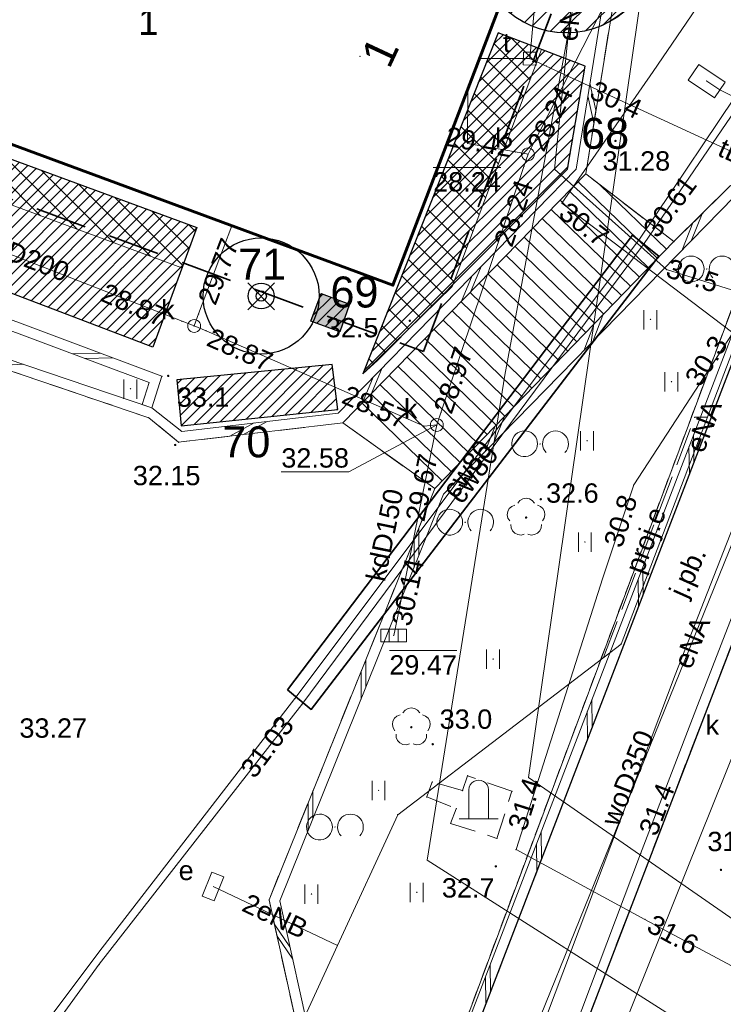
# Model space of a CAD drawing. Extents: x 5468194 to 5468404, y 5919486 to 5919674.
# Tile 7 of 13: x 5468349 to 5468376, y 5919556 to 5919594. Entities that reach past the tile are written whole.
import ezdxf
from ezdxf.enums import TextEntityAlignment as Align

# ---------------------------------------------------------------- set-up
doc = ezdxf.new("R2010")
doc.units = 0
doc.header["$PDSIZE"] = 0.75
for name, pattern in [('PRZER1-1', [2, 1, -1]), ('PRZER2-1', [3, 2, -1]), ('PRZER3-1', [4, 3, -1])]:
    doc.linetypes.add(name, pattern=pattern)
doc.layers.get('0').update_dxf_attribs({"color": 253, "linetype": 'CONTINUOUS', "lineweight": 13})
for name, color, linetype, lineweight in [('GEPADR', 253, 'CONTINUOUS', 18), ('GEPADR_O', 253, 'CONTINUOUS', 18), ('GESBLO', 253, 'CONTINUOUS', 18), ('GESBLO_O', 253, 'CONTINUOUS', 18), ('GESBZO', 253, 'CONTINUOUS', 50), ('GESDZI', 30, 'CONTINUOUS', 18), ('GESUZY', 253, 'PRZER1-1', 18), ('GOSRBG', 253, 'CONTINUOUS', 18), ('GSLKRW', 253, 'CONTINUOUS', 25), ('GSPOPM', 253, 'CONTINUOUS', 18), ('GSPPRB', 253, 'CONTINUOUS', 20), ('GSPRDL', 253, 'CONTINUOUS', 18), ('GSPWPN', 253, 'CONTINUOUS', 13), ('GSPWPN_O', 253, 'CONTINUOUS', 13), ('GSPWPS', 253, 'CONTINUOUS', 13), ('GSPWPS_O', 253, 'CONTINUOUS', 13), ('GSSDSO', 253, 'CONTINUOUS', 18), ('GSSKOA', 253, 'PRZER3-1', 18), ('GSSKOA_O', 253, 'PRZER3-1', 18), ('GSSKOD', 253, 'PRZER2-1', 18), ('GSSSCK', 253, 'CONTINUOUS', 18), ('GSSUTR', 253, 'PRZER2-1', 18), ('GSSZAD', 253, 'PRZER2-1', 18), ('GULCPR', 253, 'CONTINUOUS', 18), ('GULCPR_O', 253, 'CONTINUOUS', 18), ('GULEPR', 253, 'CONTINUOUS', 18), ('GULEPR_O', 253, 'CONTINUOUS', 18), ('GULKPR', 253, 'CONTINUOUS', 18), ('GULKPR_O', 253, 'CONTINUOUS', 18), ('GULLOB', 253, 'CONTINUOUS', 35), ('GULTPR', 253, 'CONTINUOUS', 18), ('GULTPR_O', 253, 'CONTINUOUS', 18), ('GULWPR', 253, 'CONTINUOUS', 18), ('GULWPR_O', 253, 'CONTINUOUS', 18), ('GUPESE', 253, 'CONTINUOUS', 18), ('GUPESE_O', 253, 'CONTINUOUS', 18), ('GUPIKP', 253, 'CONTINUOUS', 18), ('GUPIWZ', 253, 'CONTINUOUS', 18), ('GUPIWZ_O', 253, 'CONTINUOUS', 18), ('GUPKKS', 253, 'CONTINUOUS', 18), ('GUPKSD', 253, 'CONTINUOUS', 18), ('GUPPRZ', 253, 'CONTINUOUS', 18), ('GUPPRZ_O', 253, 'CONTINUOUS', 18), ('GUSIKP', 253, 'CONTINUOUS', 18), ('ZZ_budynek - termomodernizacja', 250, 'CONTINUOUS', 60), ('ZZ_cięcia techniczne', 30, 'CONTINUOUS', 13), ('ZZ_drzewa do usunięcia', 1, 'CONTINUOUS', 30), ('ZZ_drzewo nanoszone ręcznie', 34, 'CONTINUOUS', 30), ('ZZ_grupa krzewów', 3, 'CONTINUOUS', 30), ('ZZ_grupa krzewów_szraf', 3, 'CONTINUOUS', 13), ('ZZ_korona', 94, 'CONTINUOUS', 30), ('ZZ_krzewy do przesadzenia', 210, 'CONTINUOUS', 13), ('ZZ_krzewy do usunięcia', 1, 'CONTINUOUS', 13), ('ZZ_waloryzacja B', 5, 'CONTINUOUS', 30), ('ZZ_zakres oddziaływania prac', 40, 'PRZER2-1', 35)]:
    doc.layers.add(name, color=color, linetype=linetype, lineweight=lineweight)
doc.styles.add('GEO-INFO', font='arial.ttf')
pattern_1 = [(45, (0, 0), (-0.224506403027, 0.224506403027), [])]
pattern_2 = [(135, (0, 0), (-0.449012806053, -0.449012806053), [])]

# ---------------------------------------------------------------- blocks, each defined once
blk = doc.blocks.new('POINT')
at = {"color": 0}
blk.add_point((0, 0), dxfattribs=at)
blk = doc.blocks.new('ODTN_2')
at = {"color": 0}
for points in [[(-1.5, -0.5), (0.5, 0.5)], [(-0.5, -0.5), (1.5, 0.5)]]:
    blk.add_lwpolyline(points, dxfattribs=at)
blk = doc.blocks.new('SPTRW')
at = {"color": 0}
for points in [[(-0.51332, 0.7233), (-0.51332, -0.7767)], [(0.48668, -0.7767), (0.48668, 0.7233)]]:
    blk.add_lwpolyline(points, dxfattribs=at)
blk = doc.blocks.new('KOLO')
blk.add_hatch(color=0).paths.add_polyline_path([(-0.5, 0), (-0.482963, -0.12941), (-0.433013, -0.25), (-0.353553, -0.353553), (-0.25, -0.433013), (-0.12941, -0.482963), (0, -0.5), (0.12941, -0.482963), (0.25, -0.433013), (0.353553, -0.353553), (0.433013, -0.25), (0.482963, -0.12941), (0.5, 0), (0.482963, 0.12941), (0.433013, 0.25), (0.353553, 0.353553), (0.25, 0.433013), (0.12941, 0.482963), (0, 0.5), (-0.12941, 0.482963), (-0.25, 0.433013), (-0.353553, 0.353553), (-0.433013, 0.25), (-0.482963, 0.12941)])
blk = doc.blocks.new('OBOO04')
at = {"color": 0}
for points in [[(0.5, 0), (0.5, 1.5), (0.482963, 1.62941), (0.433013, 1.75), (0.353553, 1.853553), (0.25, 1.933013), (0.12941, 1.982963), (0, 2), (-0.12941, 1.982963), (-0.25, 1.933013), (-0.353553, 1.853553), (-0.433013, 1.75), (-0.482963, 1.62941), (-0.5, 1.5)], [(-0.5, 0), (-0.5, 1.5)], [(1, 0), (-1, 0)]]:
    blk.add_lwpolyline(points, dxfattribs=at)
blk = doc.blocks.new('SPDLP')
blk.add_hatch(color=0).paths.add_polyline_path([(0, -0.09), (0.027812, -0.085595), (0.052901, -0.072812), (0.072812, -0.052901), (0.085595, -0.027812), (0.09, 0), (0.085595, 0.027812), (0.072812, 0.052901), (0.052901, 0.072812), (0.027812, 0.085595), (0, 0.09), (-0.027812, 0.085595), (-0.052901, 0.072812), (-0.072812, 0.052901), (-0.085595, 0.027812), (-0.09, 0), (-0.085595, -0.027812), (-0.072812, -0.052901), (-0.052901, -0.072812), (-0.027812, -0.085595)])
at = {"color": 0}
for points in [[(-1.271938, -0.268652), (-1.40916, -0.048001), (-1.462858, 0.20623), (-1.426585, 0.463525), (-1.304695, 0.693003), (-1.11182, 0.867117), (-0.871109, 0.964971)], [(-0.648554, 1.126667), (-0.481106, 1.325358), (-0.255912, 1.454989), (0, 1.5), (0.255912, 1.454989), (0.481106, 1.325358), (0.648554, 1.126667)], [(0.871109, 0.964971), (1.11182, 0.867117), (1.304695, 0.693003), (1.426585, 0.463525), (1.462858, 0.20623), (1.40916, -0.048001), (1.271938, -0.268652)], [(-0.137547, -1.292703), (-0.389802, -1.355024), (-0.648184, -1.327532), (-0.881678, -1.213525), (-1.062258, -1.026689), (-1.168249, -0.78945), (-1.186929, -0.530282)], [(1.186929, -0.530282), (1.168249, -0.78945), (1.062258, -1.026689), (0.881678, -1.213525), (0.648184, -1.327532), (0.389802, -1.355024), (0.137547, -1.292703)]]:
    blk.add_lwpolyline(points, dxfattribs=at)
blk = doc.blocks.new('OTZK')
at = {"color": 0}
blk.add_lwpolyline([(-1.2, 1), (-1.026352, 0.984808), (-0.85798, 0.939693), (-0.7, 0.866025), (-0.557212, 0.766044), (-0.433956, 0.642788), (-0.333975, 0.5), (-0.260307, 0.34202), (-0.215192, 0.173648), (-0.2, 0), (-0.215192, -0.173648), (-0.260307, -0.34202), (-0.333975, -0.5), (-0.44425, -0.654861), (-0.581841, -0.786053), (-0.741773, -0.888835), (-0.918267, -0.959493), (-1.104944, -0.995472), (-1.295056, -0.995472), (-1.481733, -0.959493), (-1.658227, -0.888835), (-1.818159, -0.786053), (-1.95575, -0.654861), (-2.066025, -0.5), (-2.145001, -0.327068), (-2.189821, -0.142315), (-2.198867, 0.047582), (-2.171812, 0.235759), (-2.109632, 0.415415), (-2.014576, 0.580057), (-1.890079, 0.723734), (-1.740641, 0.841254), (-1.571662, 0.928368), (-1.389251, 0.981929)], close=True, dxfattribs=at)
blk.add_lwpolyline([(0.469393, -0.682799), (0.35969, -0.542106), (0.276733, -0.384159), (0.223163, -0.213984), (0.200685, -0.036999), (0.210014, 0.141165), (0.250854, 0.314835), (0.321904, 0.478484), (0.420903, 0.626903), (0.5447, 0.755369), (0.689355, 0.859792), (0.850264, 0.936848), (1.022304, 0.984085), (1.2, 1), (1.377696, 0.984085), (1.549736, 0.936848), (1.710645, 0.859792), (1.8553, 0.755369), (1.979097, 0.626903), (2.078096, 0.478484), (2.149146, 0.314835), (2.189986, 0.141165), (2.199315, -0.036999), (2.176837, -0.213984), (2.123267, -0.384159), (2.04031, -0.542106), (1.930607, -0.682799)], dxfattribs=at)
blk = doc.blocks.new('KWADRAT_NIEPRZEZR')
at = {"color": 0}
blk.add_lwpolyline([(-0.5, -0.5), (0.5, -0.5), (0.5, 0.5), (-0.5, 0.5)], close=True, dxfattribs=at)
blk = doc.blocks.new('OKRAG_PELNY')
at = {"color": 0}
blk.add_lwpolyline([(0, 0.5), (0.12941, 0.482963), (0.25, 0.433013), (0.353553, 0.353553), (0.433013, 0.25), (0.482963, 0.12941), (0.5, 0), (0.482963, -0.12941), (0.433013, -0.25), (0.353553, -0.353553), (0.25, -0.433013), (0.12941, -0.482963), (0, -0.5), (-0.12941, -0.482963), (-0.25, -0.433013), (-0.353553, -0.353553), (-0.433013, -0.25), (-0.482963, -0.12941), (-0.5, 0), (-0.482963, 0.12941), (-0.433013, 0.25), (-0.353553, 0.353553), (-0.25, 0.433013), (-0.12941, 0.482963)], close=True, dxfattribs=at)
blk = doc.blocks.new('SUUS05')
at = {"color": 0}
blk.add_lwpolyline([(0.5, -0.25), (-0.5, -0.25), (-0.5, 0.25), (0.5, 0.25)], close=True, dxfattribs=at)
for points in [[(-0.175, -0.25), (-0.175, 0.25)], [(0.175, -0.25), (0.175, 0.25)]]:
    blk.add_lwpolyline(points, dxfattribs=at)
blk = doc.blocks.new('SZAFA1')
at = {"color": 0}
blk.add_lwpolyline([(-1, -0.5), (-1, 0.5), (1, 0.5), (1, -0.5)], close=True, dxfattribs=at)
blk = doc.blocks.new('drzewo nanoszone ręcznie')
at = {"layer": 'ZZ_drzewo nanoszone ręcznie'}
for radius in [0.5, 0.2]:
    blk.add_circle((0, 0), radius, dxfattribs=at)
blk = doc.blocks.new('usunięcie')
at = {"layer": 'ZZ_drzewa do usunięcia'}
for p, q in [((0.522, 0.51), (-0.524, -0.536)), ((0.522, -0.536), (-0.524, 0.51))]:
    blk.add_line(p, q, dxfattribs=at)

msp = doc.modelspace()

# ---------------------------------------------------------------- hatches: boundary and pattern name
at = {"layer": 'ZZ_cięcia techniczne'}
h = msp.add_hatch(dxfattribs=at)
h.set_pattern_fill('ANSI32', color=256, scale=0.1, style=0)
h.set_pattern_definition([(45, (-1617.716, -2946.2474), (-0.67351920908, 0.67351920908), []), (45, (-1617.26695, -2946.2474), (-0.67351920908, 0.67351920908), [])])
edge = h.paths.add_edge_path()
edge.add_arc((5468370.353, 5919596.983), 3.449, 0, 360)
at = {"layer": 'ZZ_grupa krzewów_szraf'}
h = msp.add_hatch(dxfattribs=at)
h.set_pattern_fill('ANSI31', color=256, scale=0.1, style=0)
h.set_pattern_definition(pattern_1)
h.paths.add_polyline_path([(5468363.053, 5919580.833), (5468370.421, 5919588.246), (5468371.096, 5919592.238), (5468367.723, 5919593.535), (5468362.482, 5919580.318)])
h = msp.add_hatch(dxfattribs=at)
h.set_pattern_fill('ANSI31', color=256, scale=0.1, style=0)
h.set_pattern_definition([(45, (-0.07538, -0.18524), (-0.224506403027, 0.224506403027), [])])
h.paths.add_polyline_path([(5468356.039, 5919585.983), (5468354.343, 5919581.343), (5468340.73, 5919586.526), (5468342.313, 5919591.041)])
h = msp.add_hatch(dxfattribs=at)
h.set_pattern_fill('ANSI31', color=256, scale=0.1, style=0)
h.set_pattern_definition([(45, (0.7511, -0.9682), (-0.224506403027, 0.224506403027), [])])
h.paths.add_polyline_path([(5468360.861, 5919583.426), (5468361.96, 5919583.007), (5468361.584, 5919581.939), (5468360.46, 5919582.354)])
h = msp.add_hatch(dxfattribs=at)
h.set_pattern_fill('ANSI31', color=256, scale=0.1, style=0)
h.set_pattern_definition(pattern_1)
h.paths.add_polyline_path([(5468355.433, 5919578.289), (5468361.507, 5919578.935), (5468361.297, 5919580.669), (5468355.271, 5919580.078)])
at = {"layer": 'ZZ_krzewy do przesadzenia'}
msp.add_hatch(color=256, dxfattribs=at).paths.add_polyline_path([(5468360.861, 5919583.426), (5468361.96, 5919583.007), (5468361.584, 5919581.939), (5468360.46, 5919582.354)])
at = {"layer": 'ZZ_krzewy do usunięcia'}
h = msp.add_hatch(dxfattribs=at)
h.set_pattern_fill('ANSI31', color=256, scale=0.2, angle=90, style=0)
h.set_pattern_definition(pattern_2)
h.paths.add_polyline_path([(5468367.723, 5919593.535), (5468369.409, 5919592.887), (5468365.942, 5919583.703), (5468362.482, 5919580.318)])
h = msp.add_hatch(dxfattribs=at)
h.set_pattern_fill('ANSI31', color=256, scale=0.2, angle=90, style=0)
h.set_pattern_definition(pattern_2)
h.paths.add_polyline_path([(5468342.313, 5919591.041), (5468356.047, 5919585.98), (5468355.464, 5919584.421), (5468341.766, 5919589.475)])

# ---------------------------------------------------------------- linework, layer by layer
at = {"layer": 'GESBLO', "linetype": 'Continuous', "lineweight": 18, "elevation": 10.18}
msp.add_lwpolyline([(5468363.645, 5919583.746), (5468368.102, 5919595.426), (5468344.651, 5919604.234), (5468340.223, 5919592.394)], close=True, dxfattribs=at)
at = {"layer": 'GESBZO', "linetype": 'Continuous', "lineweight": 50, "elevation": 10.18}
msp.add_lwpolyline([(5468324.608, 5919550.595), (5468340.223, 5919592.394), (5468363.645, 5919583.746), (5468368.102, 5919595.426), (5468344.651, 5919604.234), (5468339.13, 5919606.287), (5468341.233, 5919611.948), (5468335.033, 5919614.243), (5468328.674, 5919597.162), (5468320.465, 5919575.139), (5468292.6, 5919585.725), (5468302.084, 5919611.222), (5468287.766, 5919616.312), (5468277.091, 5919588.06), (5468273.766, 5919579.265), (5468316.018, 5919563.219), (5468312.976, 5919555.043)], close=True, dxfattribs=at)
at = {"layer": 'GESDZI', "linetype": 'Continuous', "lineweight": 18, "elevation": 10.22}
for points in [[(5468342.3, 5919490.53), (5468380.89, 5919593.82), (5468381.59, 5919595.7), (5468371.88, 5919608.07), (5468315.05, 5919629.35), (5468302.78, 5919633.88), (5468295.57, 5919636.55), (5468289.38, 5919639.2), (5468286.47, 5919640.95), (5468283.94, 5919642.67), (5468281.69, 5919644.67), (5468279.68, 5919646.93), (5468277.95, 5919649.56), (5468276.59, 5919652.23), (5468275.54, 5919655.03), (5468275.114, 5919656.356)], [(5468397.975, 5919600.77), (5468396.01, 5919601.52), (5468386.34, 5919605.41), (5468381.59, 5919595.7), (5468380.89, 5919593.82), (5468342.3, 5919490.53)]]:
    msp.add_lwpolyline(points, dxfattribs=at)
at = {"layer": 'GESUZY', "linetype": 'PRZER1-1', "lineweight": 18, "ltscale": 0.5, "elevation": 10.08}
for points in [[(5468397.975, 5919600.77), (5468396.01, 5919601.52), (5468386.34, 5919605.41), (5468381.59, 5919595.7), (5468380.89, 5919593.82), (5468342.3, 5919490.53)], [(5468342.3, 5919490.53), (5468380.89, 5919593.82), (5468381.59, 5919595.7), (5468386.34, 5919605.41), (5468396.01, 5919601.52), (5468397.975, 5919600.77)]]:
    msp.add_lwpolyline(points, dxfattribs=at)
at = {"layer": 'GOSRBG', "linetype": 'Continuous', "lineweight": 18, "elevation": 10.04}
for points in [[(5468344.206, 5919613.044), (5468339.634, 5919614.611), (5468338.067, 5919608.211), (5468350.084, 5919604.554), (5468370.983, 5919596.455), (5468367.979, 5919580.258), (5468364.975, 5919561.449), (5468375.682, 5919554.637), (5468380.283, 5919552.873)], [(5468381.743, 5919556.827), (5468378.31, 5919558.131), (5468368.906, 5919564.662), (5468373.869, 5919599.146), (5468349.052, 5919607.505), (5468349.443, 5919611.554), (5468344.206, 5919613.044)]]:
    msp.add_lwpolyline(points, dxfattribs=at)
at = {"layer": 'GSLKRW', "linetype": 'Continuous', "lineweight": 25, "elevation": 10.18}
for points in [[(5468365.57, 5919551.49), (5468379.33, 5919587.32)], [(5468382.88, 5919585.71), (5468369.21, 5919550.1), (5468362.55, 5919532.04), (5468361.98, 5919530.58), (5468350.56, 5919500.43)]]:
    msp.add_lwpolyline(points, dxfattribs=at)
at = {"layer": 'GSPPRB', "linetype": 'Continuous', "lineweight": 20}
for p in [(5468366.999, 5919592.534, 10.28), (5468375.81, 5919591.66, 10.28), (5468366.557, 5919591.376, 10.28), (5468376.32, 5919591.32, 10.28), (5468371.12, 5919588.06, 10.28), (5468357.407, 5919586.05, 10.28), (5468373.39, 5919585.36, 10.28), (5468374.54, 5919585.439, 10.28), (5468354.69, 5919580.22, 10.28), (5468354.18, 5919578.61, 10.28), (5468375.35, 5919578.63, 10.28), (5468375.83, 5919578.63, 10.28), (5468361.71, 5919578.41, 10.28), (5468355.34, 5919577.66, 10.28), (5468365.269, 5919575.863, 10.28), (5468372.493, 5919569.835, 10.28), (5468371.81, 5919569.31, 10.28), (5468359.85, 5919567.72, 10.28), (5468366.54, 5919564.73, 10.28), (5468365.17, 5919564.49, 10.28), (5468366.35, 5919564.15, 10.28), (5468368.26, 5919564.13, 10.28), (5468364.96, 5919563.91, 10.28), (5468363.831, 5919563.218, 10.28), (5468366.1, 5919563.45, 10.28), (5468365.88, 5919562.88, 10.28), (5468367.68, 5919562.3, 10.28), (5468358.843, 5919559.914, 10.28), (5468352.25, 5919557.89, 10.28), (5468361.498, 5919558.149, 10.28), (5468352.26, 5919557.42, 10.28)]:
    msp.add_point(p, dxfattribs=at)
at = {"layer": 'GSSDSO', "linetype": 'Continuous', "lineweight": 18, "elevation": 10.18}
for points in [[(5468338.75, 5919583.84), (5468354.18, 5919578.61), (5468355.34, 5919577.66), (5468361.71, 5919578.41), (5468371.12, 5919588.06), (5468374.522, 5919609.14), (5468374.127, 5919609.204), (5468370.745, 5919588.249), (5468361.523, 5919578.791), (5468355.462, 5919578.077), (5468354.301, 5919578.991), (5468338.913, 5919584.207)], [(5468379.33, 5919587.32), (5468376.74, 5919587.61), (5468374.54, 5919585.439), (5468365.269, 5919575.863), (5468358.843, 5919559.914), (5468360.194, 5919553.802), (5468365.57, 5919551.49), (5468365.346, 5919552.022), (5468360.54, 5919554.089), (5468359.26, 5919559.88), (5468365.611, 5919575.641), (5468376.885, 5919587.191), (5468378.771, 5919586.98)], [(5468365.57, 5919551.49), (5468379.33, 5919587.32), (5468378.771, 5919586.98), (5468365.346, 5919552.022)], [(5468338.913, 5919584.207), (5468339.64, 5919585.85), (5468354.69, 5919580.22), (5468354.301, 5919578.991), (5468353.922, 5919579.12), (5468354.194, 5919579.979), (5468339.853, 5919585.343), (5468339.293, 5919584.078)]]:
    msp.add_lwpolyline(points, close=True, dxfattribs=at)
at = {"layer": 'GSSKOA', "linetype": 'PRZER3-1', "lineweight": 18, "ltscale": 0.5, "elevation": 10.18}
msp.add_lwpolyline([(5468346.124, 5919489.133), (5468347.28, 5919491.88), (5468350.56, 5919500.43), (5468361.98, 5919530.58), (5468362.55, 5919532.04), (5468366.74, 5919543.38), (5468369.21, 5919550.1), (5468382.88, 5919585.71), (5468384.825, 5919591.001, 0.348026), (5468385.415, 5919592.895), (5468385.73, 5919594.32), (5468393.04, 5919591.72)], format="xyb", dxfattribs=at)
msp.add_lwpolyline([(5468369.21, 5919550.1), (5468365.57, 5919551.49), (5468379.33, 5919587.32), (5468382.88, 5919585.71)], close=True, dxfattribs=at)
at = {"layer": 'GSSKOD', "linetype": 'PRZER2-1', "lineweight": 18, "ltscale": 0.5, "elevation": 10.18}
msp.add_lwpolyline([(5468374.522, 5919609.14), (5468375.202, 5919608.344), (5468376.288, 5919606.342), (5468376.955, 5919605.295), (5468377.622, 5919604.315), (5468378.528, 5919602.835), (5468379.92, 5919601.023), (5468380.921, 5919599.843), (5468382.466, 5919598.335), (5468383.331, 5919597.838), (5468384.054, 5919597.216), (5468384.77, 5919596.375), (5468385.277, 5919595.678), (5468385.476, 5919595.114), (5468385.73, 5919594.32), (5468385.415, 5919592.895, -0.348026), (5468384.825, 5919591.001), (5468382.88, 5919585.71), (5468379.33, 5919587.32), (5468376.74, 5919587.61), (5468374.54, 5919585.439), (5468371.12, 5919588.06)], format="xyb", close=True, dxfattribs=at)
msp.add_lwpolyline([(5468369.21, 5919550.1), (5468365.57, 5919551.49), (5468360.194, 5919553.802), (5468358.843, 5919559.914), (5468365.269, 5919575.863), (5468361.71, 5919578.41), (5468355.34, 5919577.66), (5468354.18, 5919578.61), (5468338.75, 5919583.84), (5468333.535, 5919569.88), (5468334.395, 5919569.558), (5468334.22, 5919569.09), (5468343.139, 5919565.716), (5468341.345, 5919560.818), (5468332.25, 5919564.07), (5468332.075, 5919563.602), (5468331.34, 5919563.876), (5468330, 5919560.29), (5468332.66, 5919559.36), (5468328.14, 5919547.12), (5468324.26, 5919548.55), (5468323.889, 5919548.687), (5468323.494, 5919547.638)], dxfattribs=at)
msp.add_lwpolyline([(5468365.17, 5919564.49), (5468364.96, 5919563.91), (5468366.1, 5919563.45), (5468365.88, 5919562.88), (5468367.68, 5919562.3), (5468368.26, 5919564.13), (5468366.54, 5919564.73), (5468366.35, 5919564.15)], close=True, dxfattribs=at)
at = {"layer": 'GSSSCK', "linetype": 'Continuous', "lineweight": 18, "elevation": 10.18}
msp.add_lwpolyline([(5468361.71, 5919578.41), (5468365.269, 5919575.863), (5468374.54, 5919585.439), (5468371.12, 5919588.06)], close=True, dxfattribs=at)
at = {"layer": 'GSSSCK', "linetype": 'Continuous', "lineweight": 18, "elevation": 10.18, "flags": 128}
for points in [[(5468373.904, 5919584.782), (5468370.828, 5919587.76)], [(5468374.252, 5919585.141), (5468371.683, 5919587.629)], [(5468373.556, 5919584.423), (5468370.479, 5919587.402)], [(5468373.208, 5919584.064), (5468370.13, 5919587.044)], [(5468372.86, 5919583.705), (5468369.781, 5919586.686)], [(5468372.513, 5919583.345), (5468369.432, 5919586.328)], [(5468372.165, 5919582.986), (5468369.082, 5919585.97)], [(5468371.817, 5919582.627), (5468368.733, 5919585.613)], [(5468371.469, 5919582.268), (5468368.384, 5919585.255)], [(5468371.122, 5919581.908), (5468368.035, 5919584.897)], [(5468370.774, 5919581.549), (5468367.686, 5919584.539)], [(5468370.078, 5919580.831), (5468366.988, 5919583.823)], [(5468370.426, 5919581.19), (5468367.337, 5919584.181)], [(5468369.73, 5919580.472), (5468366.639, 5919583.465)], [(5468369.383, 5919580.112), (5468366.29, 5919583.107)], [(5468369.035, 5919579.753), (5468365.941, 5919582.749)], [(5468368.687, 5919579.394), (5468365.592, 5919582.391)], [(5468368.339, 5919579.035), (5468365.243, 5919582.033)], [(5468367.991, 5919578.675), (5468364.894, 5919581.675)], [(5468367.644, 5919578.316), (5468364.544, 5919581.317)], [(5468367.296, 5919577.957), (5468364.195, 5919580.959)], [(5468366.948, 5919577.598), (5468363.846, 5919580.601)], [(5468366.6, 5919577.239), (5468363.497, 5919580.243)], [(5468366.252, 5919576.879), (5468363.148, 5919579.885)], [(5468365.905, 5919576.52), (5468362.799, 5919579.527)], [(5468365.557, 5919576.161), (5468362.45, 5919579.169)]]:
    msp.add_lwpolyline(points, dxfattribs=at)
at = {"layer": 'GSSUTR', "linetype": 'PRZER2-1', "lineweight": 18, "ltscale": 0.5, "elevation": 10.1}
for points in [[(5468373.63, 5919582.433), (5468373.62, 5919582.413), (5468373.64, 5919582.413)], [(5468374.449, 5919580.021), (5468374.439, 5919580.001), (5468374.459, 5919580.001)], [(5468353.474, 5919579.745), (5468353.464, 5919579.725), (5468353.484, 5919579.725)], [(5468371.175, 5919577.732), (5468371.165, 5919577.712), (5468371.185, 5919577.712)], [(5468371.093, 5919573.808), (5468371.083, 5919573.788), (5468371.103, 5919573.788)], [(5468367.532, 5919569.27), (5468367.522, 5919569.25), (5468367.542, 5919569.25)], [(5468363.094, 5919564.174), (5468363.084, 5919564.154), (5468363.104, 5919564.154)], [(5468360.489, 5919560.16), (5468360.479, 5919560.14), (5468360.499, 5919560.14)], [(5468364.573, 5919560.224), (5468364.563, 5919560.204), (5468364.583, 5919560.204)]]:
    msp.add_lwpolyline(points, close=True, dxfattribs=at)
at = {"layer": 'GSSZAD', "linetype": 'PRZER2-1', "lineweight": 18, "ltscale": 0.5, "elevation": 10.1}
for points in [[(5468375.81, 5919584.39), (5468375.8, 5919584.37), (5468375.82, 5919584.37)], [(5468369.35, 5919577.61), (5468369.34, 5919577.59), (5468369.36, 5919577.59)], [(5468366.45, 5919574.57), (5468366.44, 5919574.55), (5468366.46, 5919574.55)], [(5468361.4, 5919562.75), (5468361.39, 5919562.73), (5468361.41, 5919562.73)]]:
    msp.add_lwpolyline(points, close=True, dxfattribs=at)
at = {"layer": 'GULCPR', "linetype": 'Continuous', "lineweight": 18, "elevation": 10.14}
for points in [[(5468395.63, 5919605.07), (5468394.42, 5919605.4), (5468387.16, 5919607.97), (5468386.92, 5919607.88), (5468380.52, 5919596.72), (5468377.51, 5919591.94), (5468373.2, 5919585.53), (5468359.85, 5919567.72), (5468352.25, 5919557.89), (5468349.08, 5919553.66), (5468348.85, 5919553.59), (5468342.01, 5919556.1), (5468333.68, 5919559.07), (5468328.86, 5919560.78)], [(5468328.7, 5919560.36), (5468333.53, 5919558.66), (5468341.93, 5919555.7), (5468348.92, 5919553.07), (5468349.16, 5919553.14), (5468352.26, 5919557.42), (5468360.12, 5919567.49), (5468373.39, 5919585.36), (5468377.79, 5919591.81), (5468380.54, 5919596.23), (5468387.02, 5919607.41), (5468387.26, 5919607.49), (5468394.2, 5919605.12), (5468395.47, 5919604.67)]]:
    msp.add_lwpolyline(points, dxfattribs=at)
at = {"layer": 'GULEPR', "linetype": 'Continuous', "lineweight": 18, "elevation": 10.14}
for points in [[(5468372.167, 5919608.837), (5468371.136, 5919600.284), (5468369.913, 5919588.245), (5468374.255, 5919584.356), (5468380.537, 5919582.386)], [(5468349.142, 5919606.935), (5468348.852, 5919607.894), (5468349.579, 5919608.441), (5468350.386, 5919608.272), (5468352.599, 5919605.794), (5468355.624, 5919604.673), (5468360.688, 5919602.705), (5468376.875, 5919596.643), (5468373.732, 5919592.033), (5468370.197, 5919586.927), (5468376.818, 5919581.897), (5468372.98, 5919576.006), (5468371.781, 5919572.404), (5468368.422, 5919561.865), (5468373.414, 5919559.16), (5468378.463, 5919556.455), (5468381.19, 5919555.329)], [(5468383.047, 5919589.166), (5468367.425, 5919550.626), (5468353.995, 5919517.496)], [(5468378.913, 5919586.724), (5468372.493, 5919569.835), (5468363.831, 5919563.218), (5468361.498, 5919558.149)], [(5468390.287, 5919579.957), (5468388.222, 5919579.818), (5468381.319, 5919582.425), (5468378.538, 5919575.413), (5468375.454, 5919567.448), (5468373.251, 5919561.701), (5468370.004, 5919553.099), (5468367.507, 5919546.599), (5468364.773, 5919539.515), (5468362.057, 5919532.709), (5468359.14, 5919524.874), (5468356.057, 5919516.544), (5468352.111, 5919506.285), (5468349.468, 5919499.367), (5468346.569, 5919492.043), (5468345.493, 5919489.364)], [(5468361.498, 5919558.149), (5468356.673, 5919560.433)], [(5468361.498, 5919558.149), (5468359.351, 5919553.482), (5468367.492, 5919548.634), (5468343.503, 5919490.091)]]:
    msp.add_lwpolyline(points, dxfattribs=at)
at = {"layer": 'GULEPR', "linetype": 'PRZER3-1', "lineweight": 18, "ltscale": 0.5, "elevation": 10.14}
msp.add_lwpolyline([(5468371.81, 5919569.31), (5468375.35, 5919578.63), (5468375.83, 5919578.63)], dxfattribs=at)
at = {"layer": 'GULKPR', "linetype": 'Continuous', "lineweight": 18, "elevation": 10.14}
for points in [[(5468368.885, 5919588.825), (5468369.108, 5919589.272), (5468375.909, 5919602.555), (5468376.203, 5919603.078)], [(5468366.557, 5919591.376), (5468366.534, 5919589.247), (5468368.393, 5919588.913), (5468368.885, 5919588.825)], [(5468365.35, 5919578.33), (5468365.51, 5919578.804), (5468368.725, 5919588.351), (5468368.885, 5919588.825)], [(5468343.612, 5919586.966), (5468344.078, 5919586.785), (5468355.474, 5919582.35), (5468355.94, 5919582.169)], [(5468357.407, 5919586.05), (5468356.116, 5919582.637), (5468355.94, 5919582.169)], [(5468355.94, 5919582.169), (5468356.403, 5919581.98), (5468364.853, 5919578.279), (5468365.35, 5919578.33)], [(5468363.678, 5919570.167), (5468363.729, 5919570.417), (5468365.25, 5919577.84), (5468365.35, 5919578.33)], [(5468364.762, 5919535.397), (5468365.004, 5919536.107), (5468377.041, 5919566.072)]]:
    msp.add_lwpolyline(points, dxfattribs=at)
at = {"layer": 'GULLOB', "linetype": 'Continuous', "lineweight": 35, "elevation": 10.12}
msp.add_lwpolyline([(5468369.913, 5919588.245), (5468374.255, 5919584.356)], dxfattribs=at)
msp.add_lwpolyline([(5468359.56, 5919568.06), (5468360.48, 5919567.3), (5468373.96, 5919584.88), (5468372.93, 5919585.69)], close=True, dxfattribs=at)
at = {"layer": 'GULTPR', "linetype": 'Continuous', "lineweight": 18, "elevation": 10.14}
for points in [[(5468366.999, 5919592.534), (5468368.955, 5919592.535)], [(5468368.955, 5919592.535), (5468369.592, 5919592.242), (5468384.041, 5919585.59), (5468390.381, 5919582.581), (5468390.79, 5919582.555), (5468391.191, 5919582.405)]]:
    msp.add_lwpolyline(points, dxfattribs=at)
at = {"layer": 'GULTPR', "linetype": 'PRZER3-1', "lineweight": 18, "ltscale": 0.5, "elevation": 10.14}
msp.add_lwpolyline([(5468375.81, 5919591.66), (5468376.32, 5919591.32), (5468379.03, 5919589.98), (5468381.75, 5919588.64)], dxfattribs=at)
at = {"layer": 'GULWPR', "linetype": 'Continuous', "lineweight": 18, "elevation": 10.14}
msp.add_lwpolyline([(5468365.579, 5919544.749), (5468374.588, 5919568.639), (5468387.493, 5919601.593)], dxfattribs=at)
at = {"layer": 'GUPPRZ_O', "linetype": 'Continuous', "lineweight": 9, "elevation": 10.8, "flags": 128}
for points in [[(5468366.74, 5919596.945), (5468369.361, 5919596.945), (5468368.955, 5919592.535)], [(5468365.207, 5919588.309), (5468367.828, 5919588.309)], [(5468359.321, 5919576.509), (5468361.942, 5919576.509), (5468365.35, 5919578.33)], [(5468363.508, 5919569.579), (5468366.129, 5919569.579)]]:
    msp.add_lwpolyline(points, dxfattribs=at)
at = {"layer": 'GUSIKP', "linetype": 'Continuous', "lineweight": 18, "elevation": 10.14}
msp.add_lwpolyline([(5468375.503, 5919592.304), (5468376.521, 5919591.625), (5468376.113, 5919591.014), (5468375.096, 5919591.698)], close=True, dxfattribs=at)
at = {"layer": 'ZZ_budynek - termomodernizacja', "elevation": 10.18}
msp.add_lwpolyline([(5468306, 5919605.557), (5468312.469, 5919622.607), (5468335.033, 5919614.243), (5468320.473, 5919575.136), (5468292.6, 5919585.725), (5468302.084, 5919611.222), (5468287.766, 5919616.312), (5468273.766, 5919579.265), (5468316.018, 5919563.219), (5468312.976, 5919555.043), (5468324.608, 5919550.595), (5468340.223, 5919592.394), (5468363.645, 5919583.746), (5468368.102, 5919595.426), (5468339.13, 5919606.287), (5468341.233, 5919611.948), (5468335.033, 5919614.243)], dxfattribs=at)
at = {"layer": 'ZZ_cięcia techniczne', "linetype": 'Continuous'}
msp.add_circle((5468370.353, 5919596.983, 10.1), 3.449, dxfattribs=at)
at = {"layer": 'ZZ_grupa krzewów'}
for points in [[(5468363.053, 5919580.833), (5468370.421, 5919588.246), (5468371.096, 5919592.238), (5468367.723, 5919593.535), (5468362.482, 5919580.318), (5468363.053, 5919580.833)], [(5468356.039, 5919585.983), (5468354.343, 5919581.343), (5468340.73, 5919586.526), (5468342.313, 5919591.041), (5468356.039, 5919585.983)], [(5468360.861, 5919583.426), (5468361.96, 5919583.007), (5468361.584, 5919581.939), (5468360.46, 5919582.354), (5468360.861, 5919583.426)], [(5468355.433, 5919578.289), (5468361.507, 5919578.935), (5468361.297, 5919580.669), (5468355.271, 5919580.078), (5468355.433, 5919578.289)]]:
    msp.add_lwpolyline(points, dxfattribs=at)
at = {"layer": 'ZZ_korona'}
for centre, radius in [((5468370.368, 5919597.031), 3.5), ((5468358.54, 5919583.329), 2.25)]:
    msp.add_circle(centre, radius, dxfattribs=at)
at = {"layer": 'ZZ_krzewy do przesadzenia'}
msp.add_lwpolyline([(5468360.861, 5919583.426), (5468361.96, 5919583.007), (5468361.584, 5919581.939), (5468360.46, 5919582.354), (5468360.861, 5919583.426)], dxfattribs=at)
at = {"layer": 'ZZ_krzewy do usunięcia'}
for points in [[(5468367.723, 5919593.535), (5468369.409, 5919592.887), (5468365.942, 5919583.703), (5468362.482, 5919580.318), (5468367.723, 5919593.535)], [(5468342.313, 5919591.041), (5468356.047, 5919585.98), (5468355.464, 5919584.421), (5468341.766, 5919589.475), (5468342.313, 5919591.041)]]:
    msp.add_lwpolyline(points, dxfattribs=at)
at = {"layer": 'ZZ_zakres oddziaływania prac', "elevation": 10.18}
for points in [[(5468364.826, 5919581.173), (5468370.657, 5919596.582)], [(5468341.402, 5919589.826), (5468364.826, 5919581.173)]]:
    msp.add_lwpolyline(points, dxfattribs=at)

# ---------------------------------------------------------------- block references
at = {"layer": 'GEPADR', "lineweight": 18}
msp.add_blockref('POINT', (5468362.372, 5919592.621, 10.28), dxfattribs=at)
at = {"layer": 'GSPOPM', "lineweight": 18, "xscale": 0.75, "yscale": 0.75}
msp.add_blockref('OBOO04', (5468366.971, 5919563.06, 10.2), dxfattribs=at)
at = {"layer": 'GSPRDL', "lineweight": 18, "xscale": 0.5, "yscale": 0.5}
for p in [(5468368.81, 5919574.74, 10.12), (5468364.36, 5919566.61, 10.12)]:
    msp.add_blockref('SPDLP', p, dxfattribs=at)
at = {"layer": 'GSPWPN', "lineweight": 13, "xscale": 0.09, "yscale": 0.09}
for p in [(5468364.302, 5919582.37, 10.08), (5468354.936, 5919580.232, 10.08), (5468369.378, 5919575.451, 10.08), (5468365.19, 5919565.952, 10.08), (5468367.636, 5919561.215, 10.08)]:
    msp.add_blockref('KOLO', p, dxfattribs=at)
at = {"layer": 'GSPWPS', "lineweight": 13, "xscale": 0.09, "yscale": 0.09}
for p in [(5468372.274, 5919589.342, 10.08), (5468355.207, 5919577.553, 10.08), (5468376.364, 5919561.079, 10.08)]:
    msp.add_blockref('KOLO', p, dxfattribs=at)
at = {"layer": 'GSSDSO', "lineweight": 18, "xscale": 0.5}
for p, yscale, rotation in [((5468371.361, 5919590.807, 10.18), 0.400000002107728, 260.8330497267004), ((5468375.25, 5919585.831, 10.18), 0.43977133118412, 44.61605699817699), ((5468366.688, 5919583.802, 10.18), 0.399999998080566, 225.7214197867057), ((5468371.414, 5919581.898, 10.18), 0.435000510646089, 45.92636874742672), ((5468348.539, 5919580.733, 10.18), 0.40000000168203, 161.2759056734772), ((5468352.008, 5919581.01, 10.18), 0.3999999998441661, 339.4898615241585), ((5468362.849, 5919579.864, 10.18), 0.399999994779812, 225.721419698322), ((5468358.048, 5919578.18, 10.18), 0.399999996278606, 186.7150554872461), ((5468367.58, 5919577.954, 10.18), 0.4124357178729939, 45.92636874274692), ((5468375.221, 5919577.178, 10.18), 0.400000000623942, 248.9914266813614), ((5468364.561, 5919573.571, 10.18), 0.40000000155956, 68.0548940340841), ((5468373.249, 5919572.044, 10.18), 0.400000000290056, 248.9914268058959), ((5468362.506, 5919568.47, 10.18), 0.399999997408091, 68.05489408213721), ((5468371.277, 5919566.91, 10.18), 0.399999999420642, 248.9914267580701), ((5468360.45, 5919563.368, 10.18), 0.3999999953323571, 68.05489410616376), ((5468369.306, 5919561.775, 10.18), 0.399999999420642, 248.9914267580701), ((5468359.404, 5919558.302, 10.18), 0.399999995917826, 102.4671152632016), ((5468367.334, 5919556.641, 10.18), 0.3999999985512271, 248.9914267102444)]:
    msp.add_blockref('ODTN_2', p, dxfattribs=dict(at, yscale=yscale, rotation=rotation))
at = {"layer": 'GSSUTR', "lineweight": 18, "xscale": 0.5, "yscale": 0.5}
for p in [(5468373.63, 5919582.423, 10.1), (5468374.449, 5919580.011, 10.1), (5468353.474, 5919579.735, 10.1), (5468371.175, 5919577.722, 10.1), (5468371.093, 5919573.798, 10.1), (5468367.532, 5919569.26, 10.1), (5468363.094, 5919564.164, 10.1), (5468364.573, 5919560.214, 10.1), (5468360.489, 5919560.15, 10.1)]:
    msp.add_blockref('SPTRW', p, dxfattribs=at)
at = {"layer": 'GSSZAD', "lineweight": 18, "xscale": 0.5, "yscale": 0.5}
for p in [(5468375.81, 5919584.38, 10.1), (5468369.35, 5919577.6, 10.1), (5468366.45, 5919574.56, 10.1), (5468361.4, 5919562.74, 10.1)]:
    msp.add_blockref('OTZK', p, dxfattribs=at)
at = {"layer": 'GUPESE', "lineweight": 18, "xscale": 0.5, "yscale": 0.5, "rotation": 248.1169593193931}
msp.add_blockref('SZAFA1', (5468356.673, 5919560.433, 10.16), dxfattribs=at)
at = {"layer": 'GUPIKP', "lineweight": 18, "xscale": 0.5, "yscale": 0.5}
msp.add_blockref('POINT', (5468368.955, 5919592.535, 10.16), dxfattribs=at)
at = {"layer": 'GUPIWZ', "lineweight": 18, "xscale": 0.5, "yscale": 0.5, "rotation": 179.2874696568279}
msp.add_blockref('KWADRAT_NIEPRZEZR', (5468368.955, 5919592.535, 10.18), dxfattribs=at)
at = {"layer": 'GUPIWZ', "lineweight": 18, "xscale": 0.5, "yscale": 0.5}
for p in [(5468368.885, 5919588.825, 10.18), (5468355.94, 5919582.169, 10.18), (5468365.35, 5919578.33, 10.18)]:
    msp.add_blockref('OKRAG_PELNY', p, dxfattribs=at)
at = {"layer": 'GUPKKS', "lineweight": 18}
msp.add_blockref('SUUS05', (5468363.678, 5919570.167, 10.16), dxfattribs=at)
at = {"layer": 'GUPKSD', "lineweight": 18, "xscale": 0.5, "yscale": 0.5}
for p in [(5468368.885, 5919588.825, 10.16), (5468355.94, 5919582.169, 10.16), (5468365.35, 5919578.33, 10.16)]:
    msp.add_blockref('POINT', p, dxfattribs=at)
at = {"layer": 'GUPPRZ', "lineweight": 18}
for p in [(5468368.955, 5919592.535, 10.16), (5468369.592, 5919592.242, 10.16), (5468369.108, 5919589.272, 10.16), (5468368.393, 5919588.913, 10.16), (5468368.885, 5919588.825, 10.16), (5468368.725, 5919588.351, 10.16), (5468370.197, 5919586.927, 10.16), (5468373.2, 5919585.53, 10.16), (5468374.255, 5919584.356, 10.16), (5468355.474, 5919582.35, 10.16), (5468356.116, 5919582.637, 10.16), (5468356.403, 5919581.98, 10.16), (5468365.51, 5919578.804, 10.16), (5468364.853, 5919578.279, 10.16), (5468365.35, 5919578.33, 10.16), (5468365.25, 5919577.84, 10.16), (5468372.98, 5919576.006, 10.16), (5468363.678, 5919570.167, 10.16), (5468363.729, 5919570.417, 10.16), (5468360.12, 5919567.49, 10.16), (5468368.422, 5919561.865, 10.16), (5468373.251, 5919561.701, 10.16), (5468373.414, 5919559.16, 10.16)]:
    msp.add_blockref('POINT', p, dxfattribs=at)
at = {"layer": 'ZZ_drzewa do usunięcia'}
msp.add_blockref('usunięcie', (5468358.54, 5919583.329), dxfattribs=at)
at = {"layer": 'ZZ_drzewo nanoszone ręcznie'}
msp.add_blockref('drzewo nanoszone ręcznie', (5468358.54, 5919583.329), dxfattribs=at)

# ---------------------------------------------------------------- texts
at = {"layer": 'GEPADR_O', "linetype": 'Continuous', "lineweight": 0, "style": 'GEO-INFO'}
msp.add_text('1', height=1.25, rotation=64.98, dxfattribs=at).set_placement((5468362.372, 5919592.621, 10.8), align=Align.TOP_LEFT)
at = {"layer": 'GESBLO_O', "linetype": 'Continuous', "lineweight": 0, "style": 'GEO-INFO'}
msp.add_text('1', height=1, dxfattribs=at).set_placement((5468354.163, 5919593.955, 10.8), align=Align.MIDDLE)
at = {"layer": 'GSPWPN_O', "linetype": 'Continuous', "lineweight": 0, "style": 'GEO-INFO'}
for s, p in [('32.5', (5468361.049, 5919581.728, 10.8)), ('33.1', (5468355.271, 5919579.034, 10.8)), ('32.6', (5468369.584, 5919575.314, 10.8)), ('33.0', (5468365.459, 5919566.549, 10.8)), ('32.7', (5468365.545, 5919560.005, 10.8))]:
    msp.add_text(s, height=0.75, dxfattribs=at).set_placement(p)
at = {"layer": 'GSPWPS_O', "linetype": 'Continuous', "lineweight": 0, "style": 'GEO-INFO'}
for s, p in [('31.28', (5468371.774, 5919588.191, 10.8)), ('32.15', (5468353.564, 5919575.994, 10.8)), ('33.27', (5468349.167, 5919566.203, 10.8)), ('31.93', (5468375.838, 5919561.805, 10.8))]:
    msp.add_text(s, height=0.75, dxfattribs=at).set_placement(p)
at = {"layer": 'GSSKOA_O', "linetype": 'Continuous', "lineweight": 0, "style": 'GEO-INFO'}
msp.add_text('j.pb.', height=0.75, rotation=65.872, dxfattribs=at).set_placement((5468375.159, 5919572.587, 10.8), align=Align.MIDDLE)
at = {"layer": 'GULCPR_O', "linetype": 'Continuous', "lineweight": 0, "style": 'GEO-INFO'}
for rotation, p in [(53.1455, (5468366.525, 5919576.625, 10.8)), (53.403, (5468366.755, 5919576.425, 10.8))]:
    msp.add_text('cw80', height=0.75, rotation=rotation, dxfattribs=at).set_placement(p, align=Align.MIDDLE)
at = {"layer": 'GULEPR_O', "linetype": 'Continuous', "lineweight": 0, "style": 'GEO-INFO'}
for s, rotation, p in [('eND', 84.2014, (5468370.524, 5919594.264, 10.8)), ('eNA', 69.185, (5468375.703, 5919578.28, 10.8)), ('proj.e ', 69.2018, (5468373.58, 5919573.97, 10.8)), ('eNA', 67.9346, (5468375.236, 5919569.896, 10.8)), ('2eNB', 334.6742, (5468359.086, 5919559.291, 10.8))]:
    msp.add_text(s, height=0.75, rotation=rotation, dxfattribs=at).set_placement(p, align=Align.MIDDLE)
at = {"layer": 'GULKPR_O', "linetype": 'Continuous', "lineweight": 0, "style": 'GEO-INFO'}
for s, rotation, p in [('ksD200', 338.7376, (5468349.394, 5919584.869, 10.8)), ('kdD150', 78.4215, (5468363.312, 5919574.067, 10.8))]:
    msp.add_text(s, height=0.75, rotation=rotation, dxfattribs=at).set_placement(p, align=Align.MIDDLE)
at = {"layer": 'GULTPR_O', "linetype": 'Continuous', "lineweight": 0, "style": 'GEO-INFO'}
msp.add_text('tD', height=0.75, rotation=335.2787, dxfattribs=at).set_placement((5468376.817, 5919588.916, 10.8), align=Align.MIDDLE_CENTER)
at = {"layer": 'GULWPR_O', "linetype": 'Continuous', "lineweight": 0, "style": 'GEO-INFO'}
msp.add_text('woD350', height=0.75, rotation=68.6146, dxfattribs=at).set_placement((5468372.737, 5919564.644, 10.8), align=Align.MIDDLE)
at = {"layer": 'GUPESE_O', "linetype": 'Continuous', "lineweight": 0, "style": 'GEO-INFO'}
msp.add_text('e', height=0.75, dxfattribs=at).set_placement((5468355.923, 5919560.683, 10.8), align=Align.RIGHT)
at = {"layer": 'GUPIWZ_O', "linetype": 'Continuous', "lineweight": 0, "style": 'GEO-INFO'}
for s, p in [('t', (5468368.205, 5919592.785, 10.8)), ('k', (5468368.135, 5919589.075, 10.8)), ('k', (5468355.19, 5919582.419, 10.8)), ('k', (5468364.6, 5919578.58, 10.8)), ('k', (5468376.291, 5919566.322, 10.8))]:
    msp.add_text(s, height=0.75, dxfattribs=at).set_placement(p, align=Align.RIGHT)
at = {"layer": 'GUPPRZ_O', "linetype": 'Continuous', "lineweight": 0, "style": 'GEO-INFO'}
for s, rotation, p in [('30.4', 335.2787, (5468371.375, 5919591.367, 10.8)), ('28.24', 63.4595, (5468369.153, 5919589.043, 10.8)), ('29.42', 349.8123, (5468365.708, 5919589.534, 10.8)), ('28.24', 71.3849, (5468367.905, 5919585.3, 10.8)), ('30.61', 53.1456, (5468373.597, 5919585.758, 10.8)), ('30.7', 322.7728, (5468370.245, 5919586.725, 10.8)), ('30.5', 341.5024, (5468374.298, 5919584.443, 10.8)), ('28.87', 336.3469, (5468352.403, 5919583.512, 10.8)), ('28.87', 336.3469, (5468356.52, 5919581.771, 10.8)), ('28.97', 71.3849, (5468365.565, 5919578.825, 10.8)), ('28.57', 336.3469, (5468361.758, 5919579.548, 10.8)), ('29.67', 78.4215, (5468364.494, 5919574.619, 10.8)), ('30.14', 78.4215, (5468363.966, 5919570.563, 10.8)), ('31.03', 53.1456, (5468357.983, 5919564.805, 10.8)), ('31.6', 331.5436, (5468373.609, 5919559.059, 10.8))]:
    msp.add_text(s, height=0.75, rotation=rotation, dxfattribs=at).set_placement(p, align=Align.MIDDLE_LEFT)
for s, p in [('28.24', (5468365.207, 5919587.756)), ('32.58', (5468359.321, 5919577.051)), ('29.47', (5468363.508, 5919569.027))]:
    msp.add_text(s, height=0.75, dxfattribs=at).set_placement(p, align=Align.MIDDLE_LEFT)
for s, rotation, p in [('29.77', 69.2928, (5468357.341, 5919585.51, 10.8)), ('30.3', 56.9192, (5468376.345, 5919581.673, 10.8)), ('30.8', 72.3254, (5468372.779, 5919575.579, 10.8)), ('31.4', 72.3254, (5468369.061, 5919564.605, 10.8)), ('31.4', 69.0178, (5468374.238, 5919564.38, 10.8))]:
    msp.add_text(s, height=0.75, rotation=rotation, dxfattribs=at).set_placement(p, align=Align.MIDDLE_RIGHT)
at = {"layer": 'ZZ_waloryzacja B', "char_height": 1.2, "attachment_point": 1}
for s, insert in [('{\\fArial|b0|i0|c238|p34;68}', (5468370.94, 5919590.237)), ('{\\fArial|b0|i0|c238|p34;71}', (5468357.643, 5919585.163)), ('{\\fArial|b0|i0|c238|p34;69}', (5468361.224, 5919584.084)), ('{\\fArial|b0|i0|c238|p34;70}', (5468357.032, 5919578.274))]:
    msp.add_mtext(s, dxfattribs=dict(at, insert=insert))

doc.saveas('drawing.dxf')
